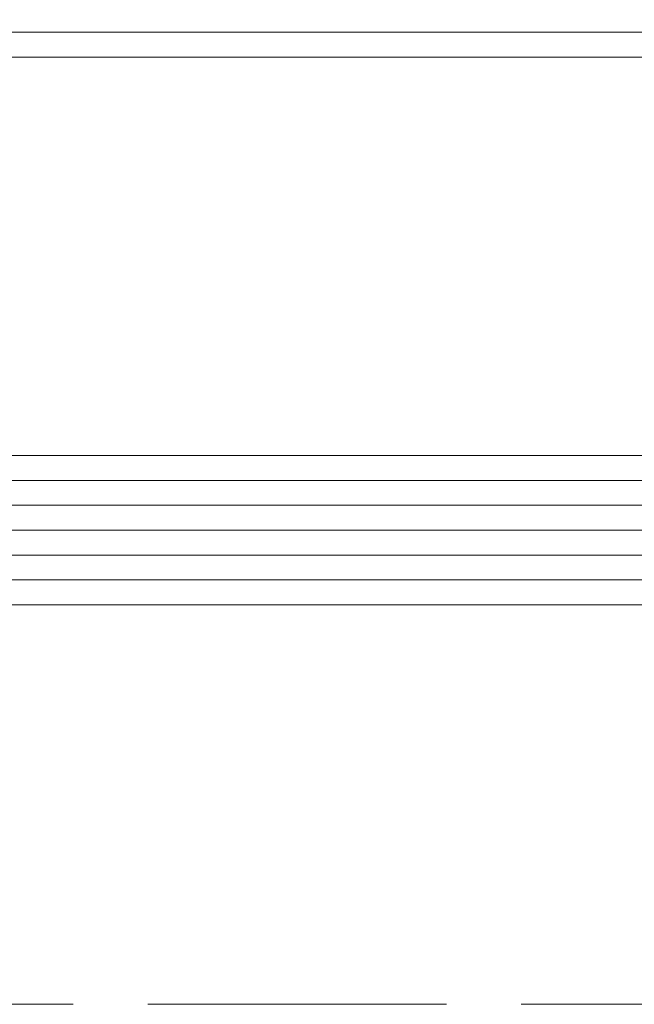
# Model space of a CAD drawing. Header units: inches. Extents: x 44881 to 156022, y 58140 to 83978.
# Tile 153 of 256: x 101496 to 101521, y 72431 to 72470. Entities that reach past the tile are written whole.
import ezdxf

# ---------------------------------------------------------------- set-up
doc = ezdxf.new("R2010")
doc.units = ezdxf.units.IN
doc.linetypes.add('ACAD_ISO02W100', pattern=[15, 12, -3])
for name, color, linetype, lineweight in [('!_A_03_ČIARKOVANÁ', 41, 'ACAD_ISO02W100', 13), ('_MB_kreskowanie_szklo_0.09', 157, 'Continuous', 9), ('_MB_szklo_0.15', 142, 'Continuous', 15)]:
    doc.layers.add(name, color=color, linetype=linetype, lineweight=lineweight)

# ---------------------------------------------------------------- blocks, each defined once
blk = doc.blocks.new('*U365')
at = {"layer": '_MB_kreskowanie_szklo_0.09'}
for points in [[(0, -1), (918, -1)], [(0, -2), (918, -2)], [(0, -3), (918, -3)], [(0, -4), (918, -4)], [(0, -5), (918, -5)], [(0, -23), (918, -23)]]:
    blk.add_lwpolyline(points, dxfattribs=at)
at = {"layer": '_MB_szklo_0.15'}
for points in [[(918, 0), (0, 0), (0, -6), (918, -6)], [(918, -22), (0, -22), (0, -26), (918, -26)]]:
    blk.add_lwpolyline(points, dxfattribs=at)

msp = doc.modelspace()

# ---------------------------------------------------------------- linework, layer by layer
at = {"layer": '!_A_03_ČIARKOVANÁ', "color": 14, "true_color": 0xa30000}
msp.add_lwpolyline([(93326.536, 72430.783), (109629.536, 72430.783)], dxfattribs=at)

# ---------------------------------------------------------------- block references
at = {"color": 14, "true_color": 0xa30000, "xscale": -1, "rotation": 180}
msp.add_blockref('*U365', (101472.536, 72446.823), dxfattribs=at)

doc.saveas('drawing.dxf')
